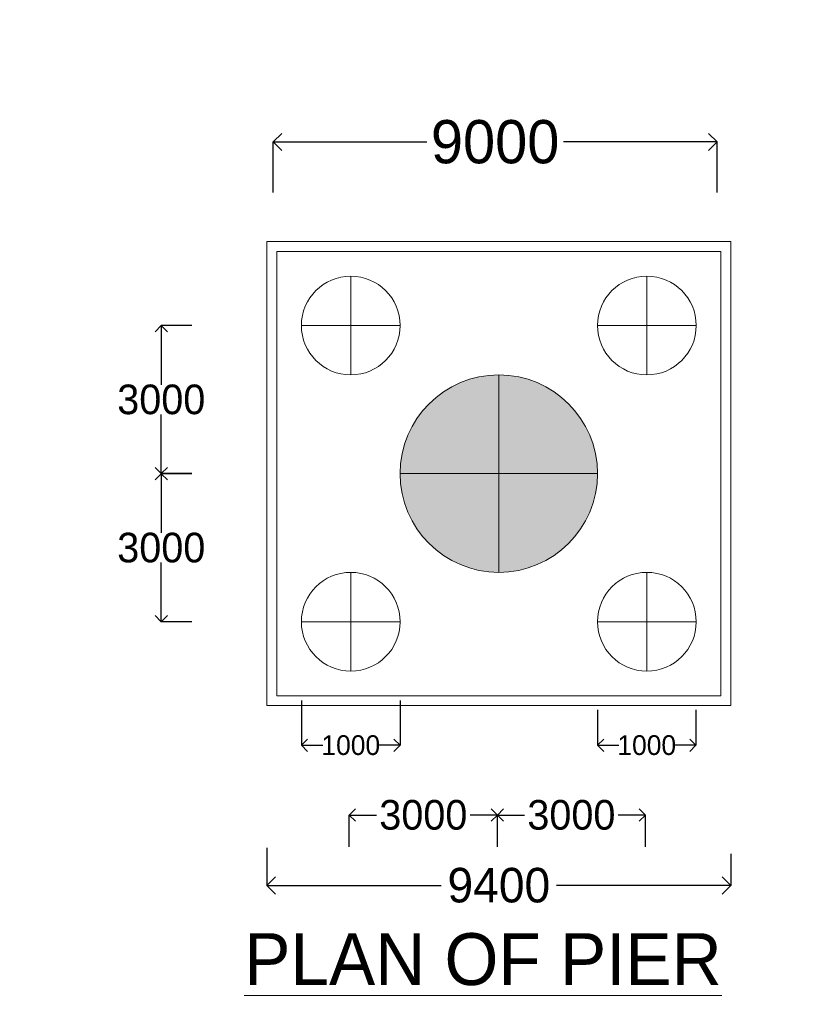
# Model space of a CAD drawing. Header units: millimetres. Extents: x -20950785 to 389010297, y -11535949 to 14056629.
# Tile 55 of 256: x 9399127 to 9415309, y -370513 to -350569. Entities that reach past the tile are written whole.
import ezdxf

# ---------------------------------------------------------------- set-up
doc = ezdxf.new("R2010")
doc.units = ezdxf.units.MM
doc.header["$LTSCALE"] = 60
doc.header["$MEASUREMENT"] = 0
doc.linetypes.add('DASHED2', pattern=[9.525, 6.35, -3.175])
doc.layers.add('TEXT', color=7, linetype='Continuous')
doc.dimstyles.get("Standard").update_dxf_attribs({"dimtxt": 400, "dimasz": 215, "dimexe": 0.18, "dimexo": 0.0625, "dimgap": 0.09, "dimtad": 0, "dimtih": 1, "dimtoh": 1, "dimdec": 0, "dimzin": 4, "dimdsep": 46, "dimtxsty": 'Standard', "dimblk": 'OPEN90', "dimcen": 0, "dimadec": 0, "dimazin": 1, "dimtfac": 1, "dimtdec": 0, "dimtix": 1, "dimtofl": 0, "dimtmove": 0, "dimatfit": 3, "dimldrblk": 'OPEN30', "dimfxl": 1, "dimtolj": 1, "dimtzin": 0, "dimarcsym": 0})

# ---------------------------------------------------------------- blocks, each defined once
blk = doc.blocks.new('_Open90')
at = {"color": 0, "linetype": 'ByBlock', "lineweight": -2}
for p, q in [((0, 0), (-1, 0)), ((-0.5, 0.5), (0, 0)), ((0, 0), (-0.5, -0.5))]:
    blk.add_line(p, q, dxfattribs=at)
blk = doc.blocks.new('*D1550')
at = {"color": 0, "linetype": 'Continuous', "lineweight": -2, "ltscale": 20, "transparency": 16777216}
for p, q in [((9404261, -354067), (9404261, -353045)), ((9404611, -353046), (9407375, -353046)), ((9412911, -353046), (9410146, -353046)), ((9413261, -354067), (9413261, -353045))]:
    blk.add_line(p, q, dxfattribs=at)
at = {"layer": 'Defpoints', "color": 0, "linetype": 'Continuous', "lineweight": 9, "ltscale": 20, "transparency": 16777216}
for p in [(9413261, -353046), (9404261, -354067), (9413261, -354067)]:
    blk.add_point(p, dxfattribs=at)
at = {"color": 0, "linetype": 'Continuous', "lineweight": -2, "ltscale": 20, "transparency": 16777216, "xscale": 350, "yscale": 350, "zscale": 350, "rotation": 180}
blk.add_blockref('_Open90', (9404261, -353046), dxfattribs=at)
at = {"color": 0, "linetype": 'Continuous', "lineweight": -2, "ltscale": 20, "transparency": 16777216, "xscale": 350, "yscale": 350, "zscale": 350}
blk.add_blockref('_Open90', (9413261, -353046), dxfattribs=at)
at = {"color": 0, "linetype": 'Continuous', "lineweight": 9, "ltscale": 20, "transparency": 16777216, "insert": (9408761, -353046), "char_height": 700, "attachment_point": 5}
blk.add_mtext('\\A1;{\\H1.25x;9000}', dxfattribs=at)
blk = doc.blocks.new('_Open30')
at = {"color": 0, "linetype": 'ByBlock', "lineweight": -2}
for p, q in [((-1, 0.268), (0, 0)), ((0, 0), (-1, -0.268)), ((0, 0), (-1, 0))]:
    blk.add_line(p, q, dxfattribs=at)
blk = doc.blocks.new('*D1611')
at = {"color": 0, "linetype": 'Continuous', "lineweight": -2, "ltscale": 20, "transparency": 16777216}
for p, q in [((9404836, -364361), (9404836, -365266)), ((9406836, -364361), (9406836, -365266)), ((9405086, -365266), (9405269, -365266)), ((9406586, -365266), (9406402, -365266))]:
    blk.add_line(p, q, dxfattribs=at)
at = {"layer": 'Defpoints', "color": 0, "linetype": 'Continuous', "lineweight": 9, "ltscale": 20, "transparency": 16777216}
for p in [(9404836, -364361), (9406836, -364361), (9406836, -365266)]:
    blk.add_point(p, dxfattribs=at)
at = {"color": 0, "linetype": 'Continuous', "lineweight": -2, "ltscale": 20, "transparency": 16777216, "xscale": 250, "yscale": 250, "zscale": 250, "rotation": 180}
blk.add_blockref('_Open90', (9404836, -365266), dxfattribs=at)
at = {"color": 0, "linetype": 'Continuous', "lineweight": -2, "ltscale": 20, "transparency": 16777216, "xscale": 250, "yscale": 250, "zscale": 250}
blk.add_blockref('_Open90', (9406836, -365266), dxfattribs=at)
at = {"color": 0, "linetype": 'Continuous', "lineweight": 9, "ltscale": 20, "transparency": 16777216, "insert": (9405836, -365266), "char_height": 400, "attachment_point": 5}
blk.add_mtext('\\A1;1000', dxfattribs=at)
blk = doc.blocks.new('*D1612')
at = {"color": 0, "linetype": 'Continuous', "lineweight": -2, "ltscale": 20, "transparency": 16777216}
for p, q in [((9410836, -364547), (9410836, -365266)), ((9412830, -364547), (9412830, -365266)), ((9411086, -365266), (9411266, -365266)), ((9412580, -365266), (9412400, -365266))]:
    blk.add_line(p, q, dxfattribs=at)
at = {"layer": 'Defpoints', "color": 0, "linetype": 'Continuous', "lineweight": 9, "ltscale": 20, "transparency": 16777216}
for p in [(9410836, -364547), (9412830, -364547), (9412830, -365266)]:
    blk.add_point(p, dxfattribs=at)
at = {"color": 0, "linetype": 'Continuous', "lineweight": -2, "ltscale": 20, "transparency": 16777216, "xscale": 250, "yscale": 250, "zscale": 250, "rotation": 180}
blk.add_blockref('_Open90', (9410836, -365266), dxfattribs=at)
at = {"color": 0, "linetype": 'Continuous', "lineweight": -2, "ltscale": 20, "transparency": 16777216, "xscale": 250, "yscale": 250, "zscale": 250}
blk.add_blockref('_Open90', (9412830, -365266), dxfattribs=at)
at = {"color": 0, "linetype": 'Continuous', "lineweight": 9, "ltscale": 20, "transparency": 16777216, "insert": (9411833, -365266), "char_height": 400, "attachment_point": 5}
blk.add_mtext('\\A1;1000', dxfattribs=at)
blk = doc.blocks.new('*D1615')
at = {"color": 0, "linetype": 'Continuous', "lineweight": -2, "ltscale": 20, "transparency": 16777216}
for p, q in [((9405806, -367324), (9405806, -366679)), ((9406056, -366679), (9406356, -366679)), ((9408556, -366679), (9408256, -366679)), ((9408806, -367324), (9408806, -366679))]:
    blk.add_line(p, q, dxfattribs=at)
at = {"layer": 'Defpoints', "color": 0, "linetype": 'Continuous', "lineweight": 9, "ltscale": 20, "transparency": 16777216}
for p in [(9408806, -366679), (9405806, -367324), (9408806, -367324)]:
    blk.add_point(p, dxfattribs=at)
at = {"color": 0, "linetype": 'Continuous', "lineweight": -2, "ltscale": 20, "transparency": 16777216, "xscale": 250, "yscale": 250, "zscale": 250, "rotation": 180}
blk.add_blockref('_Open90', (9405806, -366679), dxfattribs=at)
at = {"color": 0, "linetype": 'Continuous', "lineweight": -2, "ltscale": 20, "transparency": 16777216, "xscale": 250, "yscale": 250, "zscale": 250}
blk.add_blockref('_Open90', (9408806, -366679), dxfattribs=at)
at = {"color": 0, "linetype": 'Continuous', "lineweight": 9, "ltscale": 20, "transparency": 16777216, "insert": (9407306, -366679), "char_height": 600, "attachment_point": 5}
blk.add_mtext('\\A1;3000', dxfattribs=at)
blk = doc.blocks.new('*D1616')
at = {"color": 0, "linetype": 'Continuous', "lineweight": -2, "ltscale": 20, "transparency": 16777216}
for p, q in [((9408806, -367324), (9408806, -366679)), ((9409056, -366679), (9409356, -366679)), ((9411556, -366679), (9411256, -366679)), ((9411806, -367324), (9411806, -366679))]:
    blk.add_line(p, q, dxfattribs=at)
at = {"layer": 'Defpoints', "color": 0, "linetype": 'Continuous', "lineweight": 9, "ltscale": 20, "transparency": 16777216}
for p in [(9411806, -366679), (9408806, -367324), (9411806, -367324)]:
    blk.add_point(p, dxfattribs=at)
at = {"color": 0, "linetype": 'Continuous', "lineweight": -2, "ltscale": 20, "transparency": 16777216, "xscale": 250, "yscale": 250, "zscale": 250, "rotation": 180}
blk.add_blockref('_Open90', (9408806, -366679), dxfattribs=at)
at = {"color": 0, "linetype": 'Continuous', "lineweight": -2, "ltscale": 20, "transparency": 16777216, "xscale": 250, "yscale": 250, "zscale": 250}
blk.add_blockref('_Open90', (9411806, -366679), dxfattribs=at)
at = {"color": 0, "linetype": 'Continuous', "lineweight": 9, "ltscale": 20, "transparency": 16777216, "insert": (9410306, -366679), "char_height": 600, "attachment_point": 5}
blk.add_mtext('\\A1;3000', dxfattribs=at)
blk = doc.blocks.new('*D1583')
at = {"color": 0, "linetype": 'Continuous', "lineweight": -2, "ltscale": 20, "transparency": 16777216}
for p, q in [((9402613, -356764), (9401996, -356764)), ((9401996, -357014), (9401996, -357964)), ((9401996, -359514), (9401996, -358564)), ((9402613, -359764), (9401996, -359764))]:
    blk.add_line(p, q, dxfattribs=at)
at = {"layer": 'Defpoints', "color": 0, "linetype": 'Continuous', "lineweight": 9, "ltscale": 20, "transparency": 16777216}
for p in [(9402613, -356764), (9401996, -359764), (9402613, -359764)]:
    blk.add_point(p, dxfattribs=at)
at = {"color": 0, "linetype": 'Continuous', "lineweight": -2, "ltscale": 20, "transparency": 16777216, "xscale": 250, "yscale": 250, "zscale": 250}
for p, rotation in [((9401996, -356764), 90), ((9401996, -359764), 270)]:
    blk.add_blockref('_Open90', p, dxfattribs=dict(at, rotation=rotation))
at = {"color": 0, "linetype": 'Continuous', "lineweight": 9, "ltscale": 20, "transparency": 16777216, "insert": (9401996, -358264), "char_height": 600, "attachment_point": 5}
blk.add_mtext('\\A1;3000', dxfattribs=at)
blk = doc.blocks.new('*D1584')
at = {"color": 0, "linetype": 'Continuous', "lineweight": -2, "ltscale": 20, "transparency": 16777216}
for p, q in [((9402613, -359765), (9401996, -359765)), ((9401996, -360015), (9401996, -360965)), ((9401996, -362515), (9401996, -361565)), ((9402613, -362765), (9401996, -362765))]:
    blk.add_line(p, q, dxfattribs=at)
at = {"layer": 'Defpoints', "color": 0, "linetype": 'Continuous', "lineweight": 9, "ltscale": 20, "transparency": 16777216}
for p in [(9402613, -359765), (9401996, -362765), (9402613, -362765)]:
    blk.add_point(p, dxfattribs=at)
at = {"color": 0, "linetype": 'Continuous', "lineweight": -2, "ltscale": 20, "transparency": 16777216, "xscale": 250, "yscale": 250, "zscale": 250}
for p, rotation in [((9401996, -359765), 90), ((9401996, -362765), 270)]:
    blk.add_blockref('_Open90', p, dxfattribs=dict(at, rotation=rotation))
at = {"color": 0, "linetype": 'Continuous', "lineweight": 9, "ltscale": 20, "transparency": 16777216, "insert": (9401996, -361265), "char_height": 600, "attachment_point": 5}
blk.add_mtext('\\A1;3000', dxfattribs=at)
blk = doc.blocks.new('*D1634')
at = {"color": 0, "linetype": 'Continuous', "lineweight": -2, "ltscale": 20, "transparency": 16777216}
for p, q in [((9404136, -367344), (9404136, -368104)), ((9413536, -367468), (9413536, -368104)), ((9404486, -368104), (9407669, -368104)), ((9413186, -368104), (9410002, -368104))]:
    blk.add_line(p, q, dxfattribs=at)
at = {"layer": 'Defpoints', "color": 0, "linetype": 'Continuous', "lineweight": 9, "ltscale": 20, "transparency": 16777216}
for p in [(9404136, -367343), (9413536, -367468), (9413536, -368104)]:
    blk.add_point(p, dxfattribs=at)
at = {"color": 0, "linetype": 'Continuous', "lineweight": -2, "ltscale": 20, "transparency": 16777216, "xscale": 350, "yscale": 350, "zscale": 350, "rotation": 180}
blk.add_blockref('_Open90', (9404136, -368104), dxfattribs=at)
at = {"color": 0, "linetype": 'Continuous', "lineweight": -2, "ltscale": 20, "transparency": 16777216, "xscale": 350, "yscale": 350, "zscale": 350}
blk.add_blockref('_Open90', (9413536, -368104), dxfattribs=at)
at = {"color": 0, "linetype": 'Continuous', "lineweight": 9, "ltscale": 20, "transparency": 16777216, "insert": (9408836, -368104), "char_height": 700, "attachment_point": 5}
blk.add_mtext('\\A1;9400', dxfattribs=at)

msp = doc.modelspace()

# ---------------------------------------------------------------- hatches: boundary and pattern name
at = {"lineweight": 9, "ltscale": 20}
h = msp.add_hatch(dxfattribs=at)
h.set_pattern_fill('AR-CONC', color=256, scale=100)
h.set_pattern_definition([(50, (7449959.4, -368372.3), (717.26018, -62.75213), [75, -825]), (355, (7449959.4, -368372.3), (-138.75133, 752.19213), [60, -660]), (100.451444, (7450019.2, -368377.56), (578.50885, 689.44), [63.7402, -701.1421]), (46.1842, (7449959.4, -368172.3), (1067.24133, -165.51928), [112.5, -1237.5]), (96.635635, (7450048.3, -368186.1), (934.66195, 974.1186), [95.61034, -1051.71376]), (351.184164, (7449959.4, -368172.3), (934.66195, 974.1186), [90, -990]), (21, (7450059.4, -368222.3), (596.90705, -402.61889), [75, -825]), (326, (7450059.4, -368222.3), (243.31533, 725.15005), [60, -660]), (71.451445, (7450109.15, -368255.9), (840.22238, 322.53115), [63.7402, -701.1421]), (37.5, (7449959.4, -368372.33), (12.159855, 332.893854), [0, -652, 0, -670, 0, -662.5]), (7.5, (7449959.4, -368372.33), (263.06954, 394.41171), [0, -382, 0, -637, 0, -252.5]), (327.5, (7449736.4, -368372.33), (533.822436, -22.554872), [0, -250, 0, -780, 0, -1035]), (317.5, (7449636.4, -368372.33), (583.18617, 100.10498), [0, -325, 0, -518, 0, -735])])
h.paths.add_polyline_path([(9305042.98, -384239.68), (9303042.98, -384239.68), (9303042.98, -392489.68), (9305042.98, -392489.68)])
h.paths.add_polyline_path([(9305063.93, -404820.18), (9309693.04, -404820.18), (9309693.04, -404038.95), (9305063.93, -404038.95)], flags=9)
h.paths.add_polyline_path([(9305063.93, -400320.18), (9309693.04, -400320.18), (9309693.04, -399538.95), (9305063.93, -399538.95)], flags=9)
h.paths.add_polyline_path([(9305063.42, -392571.69), (9309693.54, -392571.69), (9309693.54, -391787.44), (9305063.42, -391787.44)], flags=9)
h.paths.add_polyline_path([(9305063.42, -384321.69), (9309693.54, -384321.69), (9309693.54, -383537.44), (9305063.42, -383537.44)], flags=9)
h.paths.add_polyline_path([(9305063.93, -374820.18), (9309693.04, -374820.18), (9309693.04, -374038.95), (9305063.93, -374038.95)], flags=9)
h.paths.add_polyline_path([(9313973.91, -402653.12), (9318584.89, -402653.12), (9318584.89, -400724.92), (9313973.91, -400724.92)], flags=9)
h.paths.add_polyline_path([(9314193.96, -379995.34), (9316441.95, -379995.34), (9316441.95, -378909.55), (9314193.96, -378909.55)], flags=9)
h.paths.add_polyline_path([(9299891.52, -409948.64), (9314430.04, -409948.64), (9314430.04, -407866.97), (9299891.52, -407866.97)], flags=9)
h.paths.add_polyline_path([(9313830.17, -397406.65), (9318463.31, -397406.65), (9318463.31, -394634.71), (9313830.17, -394634.71)], flags=9)
h.paths.add_polyline_path([(9313498.94, -388715.78), (9318154.59, -388715.78), (9318154.59, -387629.99), (9313498.94, -387629.99)], flags=9)
h.paths.add_polyline_path([(9413985.31, -333598.75), (9424793.98, -333598.75), (9424793.98, -331283.91), (9413985.31, -331283.91)], flags=9)
h.paths.add_polyline_path([(9383405.73, -238638.61), (9388658.05, -238638.61), (9388658.05, -237335.66), (9383405.73, -237335.66)], flags=9)
h.paths.add_polyline_path([(9383489.63, -236841.36), (9388741.94, -236841.36), (9388741.94, -235538.4), (9383489.63, -235538.4)], flags=9)
h.paths.add_polyline_path([(9402505.26, -237732.81), (9408047.7, -237732.81), (9408047.7, -236429.85), (9402505.26, -236429.85)], flags=9)
h.paths.add_polyline_path([(9402428.52, -235857.48), (9407970.97, -235857.48), (9407970.97, -234554.53), (9402428.52, -234554.53)], flags=9)
h.paths.add_polyline_path([(9364133.54, -237732.81), (9369675.99, -237732.81), (9369675.99, -236429.85), (9364133.54, -236429.85)], flags=9)
h.paths.add_polyline_path([(9364056.8, -235857.48), (9369599.25, -235857.48), (9369599.25, -234554.53), (9364056.8, -234554.53)], flags=9)
h.paths.add_polyline_path([(9470139.99, -397353.43), (9566841.73, -397353.43), (9566841.73, -388863.45), (9470139.99, -388863.45)], flags=9)
h.paths.add_polyline_path([(9552010.34, -416787.57), (9561144.66, -416787.57), (9561144.66, -412444.38), (9552010.34, -412444.38)], flags=9)
h.paths.add_polyline_path([(9494166.13, -408126.44), (9580947.88, -408126.44), (9580947.88, -400905.14), (9494166.13, -400905.14)], flags=9)
h.paths.add_polyline_path([(9468893.12, -416988.19), (9488963.93, -416988.19), (9488963.93, -412710.73), (9468893.12, -412710.73)], flags=9)
h.paths.add_polyline_path([(9562715.43, -387910.9), (9568184.34, -387910.9), (9568184.34, -384361.68), (9562715.43, -384361.68)], flags=9)
h.paths.add_polyline_path([(9550938.3, -422794.46), (9563611.71, -422794.46), (9563611.71, -418517), (9550938.3, -418517)], flags=9)
h.paths.add_polyline_path([(9530595.59, -387988.59), (9535656.82, -387988.59), (9535656.82, -384439.38), (9530595.59, -384439.38)], flags=9)
h.paths.add_polyline_path([(9506972.43, -388227.15), (9512305.84, -388227.15), (9512305.84, -384677.93), (9506972.43, -384677.93)], flags=9)
h.paths.add_polyline_path([(9517674.4, -416644.23), (9530433.07, -416644.23), (9530433.07, -412366.77), (9517674.4, -412366.77)], flags=9)
h.paths.add_polyline_path([(9482212.53, -388150.03), (9489933.27, -388150.03), (9489933.27, -384600.81), (9482212.53, -384600.81)], flags=9)
h.paths.add_polyline_path([(9472773.31, -404978.19), (9487585.44, -404978.19), (9487585.44, -400700.74), (9472773.31, -400700.74)], flags=9)
h.paths.add_polyline_path([(9517436.28, -422731.55), (9534382.81, -422731.55), (9534382.81, -418454.09), (9517436.28, -418454.09)], flags=9)
h.paths.add_polyline_path([(9501707.34, -365850.63), (9577753.12, -365850.63), (9577753.12, -240258.29), (9501707.34, -240258.29)], flags=9)
h.paths.add_polyline_path([(9449811.58, -327898.14), (9455063.89, -327898.14), (9455063.89, -326595.19), (9449811.58, -326595.19)], flags=9)
h.paths.add_polyline_path([(9349562.22, -313541.63), (9355104.67, -313541.63), (9355104.67, -312238.68), (9349562.22, -312238.68)], flags=9)
h.paths.add_polyline_path([(9347213.24, -337446.77), (9358569.92, -337446.77), (9358569.92, -335131.32), (9347213.24, -335131.32)], flags=9)
h.paths.add_polyline_path([(9345865.05, -346911.82), (9351992.76, -346911.82), (9351992.76, -345391.7), (9345865.05, -345391.7)], flags=9)
h.paths.add_polyline_path([(9420584.11, -336053.73), (9432408.63, -336053.73), (9432408.63, -333738.49), (9420584.11, -333738.49)], flags=9)
h.paths.add_polyline_path([(9389335.6, -300830.25), (9396075.39, -300830.25), (9396075.39, -299310.14), (9389335.6, -299310.14)], flags=9)
h.paths.add_polyline_path([(9389335.6, -302668.66), (9395463.3, -302668.66), (9395463.3, -301148.54), (9389335.6, -301148.54)], flags=9)
h.paths.add_polyline_path([(9389335.6, -303753.85), (9395463.3, -303753.85), (9395463.3, -302233.73), (9389335.6, -302233.73)], flags=9)
h.paths.add_polyline_path([(9389258.52, -304780.96), (9395386.22, -304780.96), (9395386.22, -303260.85), (9389258.52, -303260.85)], flags=9)
h.paths.add_polyline_path([(9389258.52, -310501.4), (9395386.22, -310501.4), (9395386.22, -308981.29), (9389258.52, -308981.29)], flags=9)
h.paths.add_polyline_path([(9389278.29, -313512.52), (9395405.99, -313512.52), (9395405.99, -311992.4), (9389278.29, -311992.4)], flags=9)
h.paths.add_polyline_path([(9414444.94, -312646.4), (9419697.26, -312646.4), (9419697.26, -311343.44), (9414444.94, -311343.44)], flags=9)
h.paths.add_polyline_path([(9414444.94, -311827.14), (9419697.26, -311827.14), (9419697.26, -310524.18), (9414444.94, -310524.18)], flags=9)
h.paths.add_polyline_path([(9458693.9, -311780.63), (9463946.22, -311780.63), (9463946.22, -310477.67), (9458693.9, -310477.67)], flags=9)
h.paths.add_polyline_path([(9449811.58, -324793.12), (9455063.89, -324793.12), (9455063.89, -323490.17), (9449811.58, -323490.17)], flags=9)
h.paths.add_polyline_path([(9458677.16, -304443.26), (9468516.31, -304443.26), (9468516.31, -303140.3), (9458677.16, -303140.3)], flags=9)
h.paths.add_polyline_path([(9389294.87, -299744.5), (9399134.03, -299744.5), (9399134.03, -298441.55), (9389294.87, -298441.55)], flags=9)
h.paths.add_polyline_path([(9384195.69, -306101.36), (9385794.75, -306101.36), (9385794.75, -305232.72), (9384195.69, -305232.72)], flags=9)
h.paths.add_polyline_path([(9361995.69, -306102.7), (9363594.75, -306102.7), (9363594.75, -305234.06), (9361995.69, -305234.06)], flags=9)
h.paths.add_polyline_path([(9379311.6, -306096.36), (9380910.66, -306096.36), (9380910.66, -305227.72), (9379311.6, -305227.72)], flags=9)
h.paths.add_polyline_path([(9373111.6, -306079.85), (9374710.66, -306079.85), (9374710.66, -305211.22), (9373111.6, -305211.22)], flags=9)
h.paths.add_polyline_path([(9367110.63, -306096.36), (9368709.69, -306096.36), (9368709.69, -305227.72), (9367110.63, -305227.72)], flags=9)
h.paths.add_polyline_path([(9368069.84, -299361.93), (9381531.49, -299361.93), (9381531.49, -298158.97), (9368069.84, -298158.97)], flags=9)
h.paths.add_polyline_path([(9327769.74, -299369.32), (9339071.11, -299369.32), (9339071.11, -298283.53), (9327769.74, -298283.53)], flags=9)
h.paths.add_polyline_path([(9349535.67, -304868.24), (9354787.99, -304868.24), (9354787.99, -303565.28), (9349535.67, -303565.28)], flags=9)
h.paths.add_polyline_path([(9349535.67, -304069.85), (9354787.99, -304069.85), (9354787.99, -302766.9), (9349535.67, -302766.9)], flags=9)
h.paths.add_polyline_path([(9349535.67, -303068.24), (9354787.99, -303068.24), (9354787.99, -301765.28), (9349535.67, -301765.28)], flags=9)
h.paths.add_polyline_path([(9349535.67, -301019.01), (9355312.63, -301019.01), (9355312.63, -299716.06), (9349535.67, -299716.06)], flags=9)
h.paths.add_polyline_path([(9349562.22, -310541.63), (9355104.67, -310541.63), (9355104.67, -309238.68), (9349562.22, -309238.68)], flags=9)
h.paths.add_polyline_path([(9314363.84, -333493.79), (9315925.46, -333493.79), (9315925.46, -332408), (9314363.84, -332408)], flags=9)
h.paths.add_polyline_path([(9312578.34, -333468.87), (9314139.96, -333468.87), (9314139.96, -332383.07), (9312578.34, -332383.07)], flags=9)
h.paths.add_polyline_path([(9308483.9, -361666.38), (9310357.84, -361666.38), (9310357.84, -360363.43), (9308483.9, -360363.43)], flags=9)
h.paths.add_polyline_path([(9302921.17, -361616.25), (9304795.11, -361616.25), (9304795.11, -360313.29), (9302921.17, -360313.29)], flags=9)
h.paths.add_polyline_path([(9297253.55, -361678.38), (9299127.49, -361678.38), (9299127.49, -360375.43), (9297253.55, -360375.43)], flags=9)
h.paths.add_polyline_path([(9414375, -304228.7), (9422572.51, -304228.7), (9422572.51, -301913.66), (9414375, -301913.66)], flags=9)
h.paths.add_polyline_path([(9420153.66, -329503.83), (9430871.25, -329503.83), (9430871.25, -328566.36), (9420153.66, -328566.36)], flags=9)
h.paths.add_polyline_path([(9422296.31, -328713.78), (9427864.34, -328713.78), (9427864.34, -327776.91), (9422296.31, -327776.91)], flags=9)
h.paths.add_polyline_path([(9386464.47, -320159.35), (9397273.14, -320159.35), (9397273.14, -317844.51), (9386464.47, -317844.51)], flags=9)
h.paths.add_polyline_path([(9423429.15, -345029.23), (9429952.39, -345029.23), (9429952.39, -344091.76), (9423429.15, -344091.76)], flags=9)
h.paths.add_polyline_path([(9384096.03, -346811.82), (9390223.73, -346811.82), (9390223.73, -345291.7), (9384096.03, -345291.7)], flags=9)
h.paths.add_polyline_path([(9414451.47, -350037.06), (9420593.74, -350037.06), (9420593.74, -348943.34), (9414451.47, -348943.34)], flags=9)
h.paths.add_polyline_path([(9450756.87, -349829.35), (9456009.19, -349829.35), (9456009.19, -348526.39), (9450756.87, -348526.39)], flags=9)
h.paths.add_polyline_path([(9439290.04, -370630.47), (9449941.3, -370630.47), (9449941.3, -368350.29), (9439290.04, -368350.29)], flags=9)
h.paths.add_polyline_path([(9403273.66, -370710.22), (9413924.92, -370710.22), (9413924.92, -368430.05), (9403273.66, -368430.05)], flags=9)
h.paths.add_polyline_path([(9300516.87, -366701.34), (9314336.53, -366701.34), (9314336.53, -364638.33), (9300516.87, -364638.33)], flags=9)
h.paths.add_polyline_path([(9366166.87, -377213.33), (9381441.23, -377213.33), (9381441.23, -374933.16), (9366166.87, -374933.16)], flags=9)
h.paths.add_polyline_path([(9458693.9, -305386.84), (9464470.86, -305386.84), (9464470.86, -304083.88), (9458693.9, -304083.88)], flags=9)
h.paths.add_polyline_path([(9458693.9, -312730.69), (9463946.22, -312730.69), (9463946.22, -311427.73), (9458693.9, -311427.73)], flags=9)
h.paths.add_polyline_path([(9458693.9, -309729.68), (9463946.22, -309729.68), (9463946.22, -308426.73), (9458693.9, -308426.73)], flags=9)
h.paths.add_polyline_path([(9458693.9, -308328.07), (9463946.22, -308328.07), (9463946.22, -307025.12), (9458693.9, -307025.12)], flags=9)
h.paths.add_polyline_path([(9458693.9, -307328.07), (9463946.22, -307328.07), (9463946.22, -306025.12), (9458693.9, -306025.12)], flags=9)
h.paths.add_polyline_path([(9413637.58, -327941.52), (9418902.39, -327941.52), (9418902.39, -327004.05), (9413637.58, -327004.05)], flags=9)
h.paths.add_polyline_path([(9413747.21, -325010.47), (9418999.53, -325010.47), (9418999.53, -323707.51), (9413747.21, -323707.51)], flags=9)
h.paths.add_polyline_path([(9414444.94, -309343.42), (9419697.26, -309343.42), (9419697.26, -308040.46), (9414444.94, -308040.46)], flags=9)
h.paths.add_polyline_path([(9414444.94, -307355.23), (9419697.26, -307355.23), (9419697.26, -306052.28), (9414444.94, -306052.28)], flags=9)
h.paths.add_polyline_path([(9414444.94, -306355.23), (9419697.26, -306355.23), (9419697.26, -305052.28), (9414444.94, -305052.28)], flags=9)
h.paths.add_polyline_path([(9435421.89, -303639.18), (9442445.6, -303639.18), (9442445.6, -302336.22), (9435421.89, -302336.22)], flags=9)
h.paths.add_polyline_path([(9444509.1, -303573.48), (9452460.41, -303573.48), (9452460.41, -302270.52), (9444509.1, -302270.52)], flags=9)
h.paths.add_polyline_path([(9440938.37, -305167.62), (9443489.38, -305234.39), (9443517.79, -304148.96), (9440966.78, -304082.2)], flags=9)
h.paths.add_polyline_path([(9445404.56, -305111.44), (9455039.44, -305363.61), (9455067.85, -304278.19), (9445432.97, -304026.01)], flags=9)
h.paths.add_polyline_path([(9336379.21, -300679.59), (9336380.03, -300679.59), (9336380.03, -300679.16), (9336379.21, -300679.16)], flags=9)
h.paths.add_polyline_path([(9431205.45, -223146.7), (9442406.76, -223146.7), (9442406.76, -220540.71), (9431205.45, -220540.71)], flags=9)
h.paths.add_polyline_path([(9320824.74, -223405.63), (9337481.44, -223405.63), (9337481.44, -220799.63), (9320824.74, -220799.63)], flags=9)
h.paths.add_polyline_path([(9384386.02, -234040.14), (9392408.29, -234040.14), (9392408.29, -232520.03), (9384386.02, -232520.03)], flags=9)
h.paths.add_polyline_path([(9379703.62, -232981.1), (9388683.04, -232981.1), (9388683.04, -231460.98), (9379703.62, -231460.98)], flags=9)
h.paths.add_polyline_path([(9376996.53, -230478.8), (9400269.53, -230478.8), (9400269.53, -228307.21), (9376996.53, -228307.21)], flags=9)
h.paths.add_polyline_path([(9470544.37, -270483.67), (9490859.26, -270483.67), (9490859.26, -267280.9), (9470544.37, -267280.9)], flags=9)
h.paths.add_polyline_path([(9474828.62, -288268.09), (9487143.87, -288268.09), (9487143.87, -282565.31), (9474828.62, -282565.31)], flags=9)
h.paths.add_polyline_path([(9474732.2, -277679.86), (9487476.8, -277679.86), (9487476.8, -274477.09), (9474732.2, -274477.09)], flags=9)
h.paths.add_polyline_path([(9410656.28, -267478.28), (9413865.91, -267478.28), (9413865.91, -264220.89), (9410656.28, -264220.89)], flags=9)
h.paths.add_polyline_path([(9417374.5, -262541.27), (9423502.2, -262541.27), (9423502.2, -261021.16), (9417374.5, -261021.16)], flags=9)
h.paths.add_polyline_path([(9357966.28, -267478.28), (9361175.91, -267478.28), (9361175.91, -264220.89), (9357966.28, -264220.89)], flags=9)
h.paths.add_polyline_path([(9364308.68, -262578.54), (9370436.39, -262578.54), (9370436.39, -261058.42), (9364308.68, -261058.42)], flags=9)
h.paths.add_polyline_path([(9395823.55, -263660.39), (9401951.25, -263660.39), (9401951.25, -262140.28), (9395823.55, -262140.28)], flags=9)
h.paths.add_polyline_path([(9392117.31, -268734.73), (9395010.72, -268734.73), (9395010.72, -265627.34), (9392117.31, -265627.34)], flags=9)
h.paths.add_polyline_path([(9380823.55, -263660.39), (9386951.25, -263660.39), (9386951.25, -262140.28), (9380823.55, -262140.28)], flags=9)
h.paths.add_polyline_path([(9377117.31, -268734.73), (9380010.72, -268734.73), (9380010.72, -265627.34), (9377117.31, -265627.34)], flags=9)
h.paths.add_polyline_path([(9410098.66, -279536.02), (9410098.66, -272695.17), (9406895.89, -272695.17), (9406895.89, -279536.02)], flags=9)
h.paths.add_polyline_path([(9410098.66, -289005.56), (9410098.66, -283272.14), (9406895.89, -283272.14), (9406895.89, -289005.56)], flags=9)
h.paths.add_polyline_path([(9395098.66, -279536.02), (9395098.66, -272695.17), (9391895.89, -272695.17), (9391895.89, -279536.02)], flags=9)
h.paths.add_polyline_path([(9395098.66, -288979.6), (9395098.66, -283246.18), (9391895.89, -283246.18), (9391895.89, -288979.6)], flags=9)
h.paths.add_polyline_path([(9380098.66, -279536.02), (9380098.66, -272695.17), (9376895.89, -272695.17), (9376895.89, -279536.02)], flags=9)
h.paths.add_polyline_path([(9380098.66, -288991.5), (9380098.66, -283258.08), (9376895.89, -283258.08), (9376895.89, -288991.5)], flags=9)
h.paths.add_polyline_path([(9365098.66, -279536.02), (9365098.66, -272695.17), (9361895.89, -272695.17), (9361895.89, -279536.02)], flags=9)
h.paths.add_polyline_path([(9365098.66, -288955.81), (9365098.66, -283222.39), (9361895.89, -283222.39), (9361895.89, -288955.81)], flags=9)
h.paths.add_polyline_path([(9462598.66, -279536.02), (9462598.66, -272695.17), (9459395.89, -272695.17), (9459395.89, -279536.02)], flags=9)
h.paths.add_polyline_path([(9462598.66, -289622), (9462598.66, -282781.15), (9459395.89, -282781.15), (9459395.89, -289622)], flags=9)
h.paths.add_polyline_path([(9452598.66, -279502.49), (9452598.66, -272661.65), (9449395.89, -272661.65), (9449395.89, -279502.49)], flags=9)
h.paths.add_polyline_path([(9452598.66, -289622), (9452598.66, -282781.15), (9449395.89, -282781.15), (9449395.89, -289622)], flags=9)
h.paths.add_polyline_path([(9290544.37, -270483.67), (9310859.26, -270483.67), (9310859.26, -267280.9), (9290544.37, -267280.9)], flags=9)
h.paths.add_polyline_path([(9294828.62, -288268.09), (9307143.87, -288268.09), (9307143.87, -282565.31), (9294828.62, -282565.31)], flags=9)
h.paths.add_polyline_path([(9294732.2, -277679.86), (9307476.8, -277679.86), (9307476.8, -274477.09), (9294732.2, -274477.09)], flags=9)
h.paths.add_polyline_path([(9442598.66, -279536.02), (9442598.66, -272695.17), (9439395.89, -272695.17), (9439395.89, -279536.02)], flags=9)
h.paths.add_polyline_path([(9442598.66, -289622), (9442598.66, -282781.15), (9439395.89, -282781.15), (9439395.89, -289622)], flags=9)
h.paths.add_polyline_path([(9432598.66, -279536.02), (9432598.66, -272695.17), (9429395.89, -272695.17), (9429395.89, -279536.02)], flags=9)
h.paths.add_polyline_path([(9432598.66, -289622), (9432598.66, -282781.15), (9429395.89, -282781.15), (9429395.89, -289622)], flags=9)
h.paths.add_polyline_path([(9422598.66, -279536.02), (9422598.66, -272695.17), (9419395.89, -272695.17), (9419395.89, -279536.02)], flags=9)
h.paths.add_polyline_path([(9422598.66, -289622), (9422598.66, -282781.15), (9419395.89, -282781.15), (9419395.89, -289622)], flags=9)
h.paths.add_polyline_path([(9412598.66, -279536.02), (9412598.66, -272695.17), (9409395.89, -272695.17), (9409395.89, -279536.02)], flags=9)
h.paths.add_polyline_path([(9412598.66, -288982.31), (9412598.66, -283248.89), (9409395.89, -283248.89), (9409395.89, -288982.31)], flags=9)
h.paths.add_polyline_path([(9402598.66, -279536.02), (9402598.66, -272695.17), (9399395.89, -272695.17), (9399395.89, -279536.02)], flags=9)
h.paths.add_polyline_path([(9402598.66, -289005.56), (9402598.66, -283272.14), (9399395.89, -283272.14), (9399395.89, -289005.56)], flags=9)
h.paths.add_polyline_path([(9392598.66, -279536.02), (9392598.66, -272695.17), (9389395.89, -272695.17), (9389395.89, -279536.02)], flags=9)
h.paths.add_polyline_path([(9392598.66, -288979.6), (9392598.66, -283246.18), (9389395.89, -283246.18), (9389395.89, -288979.6)], flags=9)
h.paths.add_polyline_path([(9382598.66, -279536.02), (9382598.66, -272695.17), (9379395.89, -272695.17), (9379395.89, -279536.02)], flags=9)
h.paths.add_polyline_path([(9382598.66, -288986.09), (9382598.66, -283252.67), (9379395.89, -283252.67), (9379395.89, -288986.09)], flags=9)
h.paths.add_polyline_path([(9372598.66, -279536.02), (9372598.66, -272695.17), (9369395.89, -272695.17), (9369395.89, -279536.02)], flags=9)
h.paths.add_polyline_path([(9372598.66, -288991.5), (9372598.66, -283258.08), (9369395.89, -283258.08), (9369395.89, -288991.5)], flags=9)
h.paths.add_polyline_path([(9362598.66, -279536.02), (9362598.66, -272695.17), (9359395.89, -272695.17), (9359395.89, -279536.02)], flags=9)
h.paths.add_polyline_path([(9362598.66, -288955.81), (9362598.66, -283222.39), (9359395.89, -283222.39), (9359395.89, -288955.81)], flags=9)
h.paths.add_polyline_path([(9352598.66, -279536.02), (9352598.66, -272695.17), (9349395.89, -272695.17), (9349395.89, -279536.02)], flags=9)
h.paths.add_polyline_path([(9352598.66, -288983.39), (9352598.66, -283249.97), (9349395.89, -283249.97), (9349395.89, -288983.39)], flags=9)
h.paths.add_polyline_path([(9342598.66, -279536.02), (9342598.66, -272695.17), (9339395.89, -272695.17), (9339395.89, -279536.02)], flags=9)
h.paths.add_polyline_path([(9342598.66, -288962.3), (9342598.66, -283228.88), (9339395.89, -283228.88), (9339395.89, -288962.3)], flags=9)
h.paths.add_polyline_path([(9332598.66, -279536.02), (9332598.66, -272695.17), (9329395.89, -272695.17), (9329395.89, -279536.02)], flags=9)
h.paths.add_polyline_path([(9332598.66, -289068.28), (9332598.66, -283334.86), (9329395.89, -283334.86), (9329395.89, -289068.28)], flags=9)
h.paths.add_polyline_path([(9322598.66, -279536.02), (9322598.66, -272695.17), (9319395.89, -272695.17), (9319395.89, -279536.02)], flags=9)
h.paths.add_polyline_path([(9322598.66, -288978.52), (9322598.66, -283245.1), (9319395.89, -283245.1), (9319395.89, -288978.52)], flags=9)
at = {"linetype": 'Continuous', "lineweight": 9, "ltscale": 20}
h = msp.add_hatch(dxfattribs=at)
h.set_pattern_fill('AR-CONC', scale=150, style=0)
h.set_pattern_definition([(50, (8924010.7, -394638), (1075.8903, -94.1282), [112.5, -1237.5]), (355, (8924010.7, -394638), (-208.127, 1128.2882), [90, -990]), (100.4514, (8924100.4, -394645.9), (867.764, 1034.1593), [95.6103, -1051.7132]), (46.1842, (8924010.7, -394338), (1600.8616, -248.2785), [168.75, -1856.25]), (96.6356, (8924144.1, -394358.7), (1401.994, 1461.177), [143.4154, -1577.5695]), (351.1842, (8924010.7, -394338), (1401.993, 1461.178), [135, -1485]), (21, (8924160.7, -394413), (895.3606, -603.9283), [112.5, -1237.5]), (326, (8924160.7, -394413), (364.973, 1087.725), [90, -990]), (71.4514, (8924235.3, -394463.4), (1260.334, 483.7957), [95.6103, -1051.7132]), (37.5, (8924010.73, -394638.02), (18.23978, 499.34078), [0, -978, 0, -1005, 0, -993.75]), (7.5, (8924010.73, -394638), (394.6043, 591.61757), [0, -573, 0, -955.5, 0, -378.75]), (327.5, (8923676.23, -394638.02), (800.73365, -33.8323), [0, -375, 0, -1170, 0, -1552.5]), (317.5, (8923526.2, -394638), (874.7793, 150.1575), [0, -487.5, 0, -777, 0, -1102.5])])
h.paths.add_polyline_path([(9408835.59, -357763.6), (9408835.59, -359763.6), (9410835.59, -359763.6, 0.41421356)])
h.paths.add_polyline_path([(9408835.59, -357763.6, 0.41421356), (9406835.59, -359763.6), (9408835.59, -359763.6)])
h.paths.add_polyline_path([(9408835.59, -359763.6), (9406835.59, -359763.6, 0.41421356), (9408835.59, -361763.6)])
h.paths.add_polyline_path([(9410835.59, -359763.6), (9408835.59, -359763.6), (9408835.59, -361763.6, 0.41421356)])
h.paths.add_polyline_path([(9446499.28, -359763.6), (9444499.28, -359763.6), (9444499.28, -361763.6, 0.41421356)])
h.paths.add_polyline_path([(9444499.28, -357763.6), (9444499.28, -359763.6), (9446499.28, -359763.6, 0.41421356)])
h.paths.add_polyline_path([(9444499.28, -357763.6, 0.41421356), (9442499.28, -359763.6), (9444499.28, -359763.6)])
h.paths.add_polyline_path([(9444499.28, -359763.6), (9442499.28, -359763.6, 0.41421356), (9444499.28, -361763.6)])

# ---------------------------------------------------------------- linework, layer by layer
at = {"color": 7, "linetype": 'DASHED2', "lineweight": 9, "ltscale": 1000}
for p, q in [((9404135.59, -355063.6), (9413535.59, -355063.6)), ((9404135.59, -355063.6), (9404135.59, -364463.6)), ((9413535.59, -355063.6), (9413535.59, -364463.6)), ((9404135.59, -364463.6), (9413535.59, -364463.6))]:
    msp.add_line(p, q, dxfattribs=at)
at = {"color": 7, "linetype": 'Continuous', "lineweight": 9, "ltscale": 20}
for p, q in [((9404335.59, -355263.6), (9413335.59, -355263.6)), ((9404335.59, -355263.6), (9404335.59, -364263.6)), ((9413335.59, -355263.6), (9413335.59, -364263.6)), ((9405835.59, -355763.6), (9405835.59, -357763.6)), ((9411835.59, -355763.6), (9411835.59, -357763.6)), ((9404835.59, -356763.6), (9406835.59, -356763.6)), ((9410835.59, -356763.6), (9412830.19, -356763.6)), ((9405835.59, -361763.6), (9405835.59, -363763.6)), ((9411835.59, -361763.6), (9411835.59, -363763.6)), ((9404835.59, -362763.6), (9406835.59, -362763.6)), ((9410835.59, -362763.6), (9412830.19, -362763.6)), ((9404335.59, -364263.6), (9413335.59, -364263.6))]:
    msp.add_line(p, q, dxfattribs=at)
at = {"color": 7, "linetype": 'Continuous', "lineweight": 9}
for centre in [(9405835.59, -356763.6), (9411835.59, -356763.6), (9405835.59, -362763.6), (9411835.59, -362763.6)]:
    msp.add_circle(centre, 1000, dxfattribs=at)
at = {"color": 7, "linetype": 'Continuous', "lineweight": 9, "ltscale": 20}
msp.add_circle((9408835.59, -359763.6), 2000, dxfattribs=at)
at = {"layer": 'TEXT', "color": 7, "linetype": 'Continuous', "lineweight": 9, "ltscale": 1000}
for p, q in [((9408835.59, -357763.6), (9408835.59, -361763.6)), ((9406835.59, -359763.6), (9410835.59, -359763.6))]:
    msp.add_line(p, q, dxfattribs=at)

# ---------------------------------------------------------------- texts
at = {"color": 7, "linetype": 'Continuous', "lineweight": 9, "insert": (9403677.2, -369072.64), "char_height": 1050, "width": 18152.7749, "attachment_point": 1}
msp.add_mtext('{\\LPLAN OF PIER}', dxfattribs=at)

# ---------------------------------------------------------------- dimensions: what is measured, and where the dimension line sits
at = {"color": 7, "linetype": 'Continuous', "lineweight": 9, "ltscale": 20}
for base, p1, p2, text, override, picture, middle in [((9413260.59, -353045.64), (9404260.59, -354066.78), (9413260.59, -354066.78), '{\\H1.25x;<>}', {"dimtxt": 700, "dimasz": 350}, '*D1550', (9408760.59, -353045.64)), ((9406835.59, -365265.76), (9404835.59, -364360.5), (9406835.59, -364360.5), '1000', {"dimasz": 250}, '*D1611', (9405835.59, -365265.76)), ((9412830.19, -365265.76), (9410835.59, -364546.54), (9412830.19, -364546.54), '1000', {"dimasz": 250}, '*D1612', (9411832.89, -365265.76))]:
    dim = msp.add_linear_dim(base=base, p1=p1, p2=p2, text=text, dimstyle='Standard', override=override, dxfattribs=at)
    dim.commit()
    dim.dimension.update_dxf_attribs({"geometry": picture, "text_midpoint": middle})
for base, p1, p2, picture, middle in [((9401996.03, -359763.6), (9402613.06, -356763.6), (9402613.06, -359763.6), '*D1583', (9401996.03, -358263.6)), ((9401996.03, -362764.81), (9402613.06, -359764.81), (9402613.06, -362764.81), '*D1584', (9401996.03, -361264.81))]:
    dim = msp.add_linear_dim(base=base, p1=p1, p2=p2, angle=90, dimstyle='Standard', override={"dimtxt": 600, "dimasz": 250}, dxfattribs=at)
    dim.commit()
    dim.dimension.update_dxf_attribs({"geometry": picture, "text_midpoint": middle})
for base, p1, p2, override, picture, middle in [((9408805.81, -366678.98), (9405805.81, -367323.84), (9408805.81, -367323.84), {"dimtxt": 600, "dimasz": 250}, '*D1615', (9407305.81, -366678.98)), ((9411805.81, -366678.98), (9408805.81, -367323.84), (9411805.81, -367323.84), {"dimtxt": 600, "dimasz": 250}, '*D1616', (9410305.81, -366678.98)), ((9413535.59, -368104.11), (9404135.59, -367343.48), (9413535.59, -367468.1), {"dimtxt": 700, "dimasz": 350}, '*D1634', (9408835.59, -368104.11))]:
    dim = msp.add_linear_dim(base=base, p1=p1, p2=p2, dimstyle='Standard', override=override, dxfattribs=at)
    dim.commit()
    dim.dimension.update_dxf_attribs({"geometry": picture, "text_midpoint": middle})

doc.saveas('drawing.dxf')
